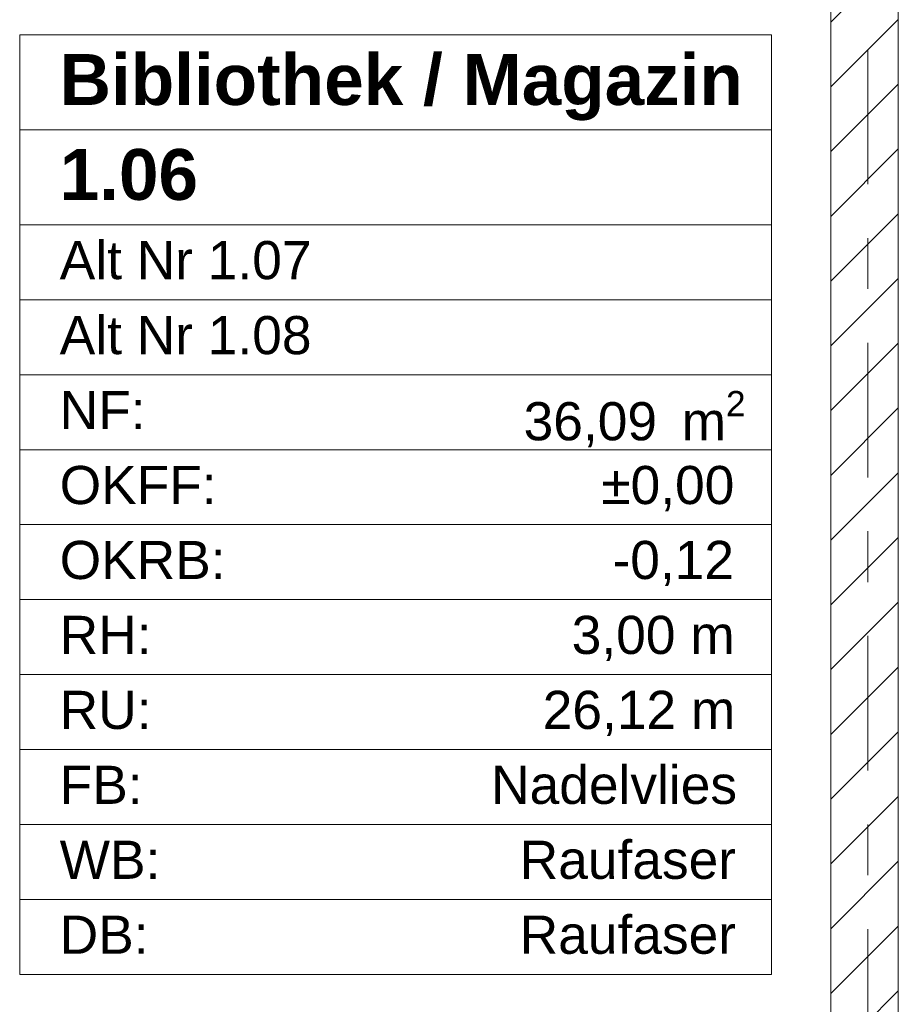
# Model space of a CAD drawing. Header units: metres. Extents: x -3.6 to 84.5, y -11 to 16.8.
# Tile 138 of 225: x 34.9 to 36.6, y 10.9 to 12.8. Entities that reach past the tile are written whole.
import ezdxf

# ---------------------------------------------------------------- set-up
doc = ezdxf.new("R2010")
doc.units = ezdxf.units.M
doc.header["$MEASUREMENT"] = 0
doc.linetypes.add('Strichlinie doppelt', pattern=[0.546806, 0.264583, -0.105833, 0.070556, -0.105833])
doc.linetypes.add('Wipeout_Contour', pattern=[1, 0, -1])
for name, color, linetype in [('401 - Zone.Raum_ Raumbegrenzung_ Whg.', 7, 'Continuous'), ('451 - Universal.Achsen Raster', 7, 'Continuous'), ('605 - Struktur.Wand Innen', 7, 'Continuous')]:
    doc.layers.add(name, color=color, linetype=linetype)
doc.styles.add('ERSTELLTER_STIL_1', font='txt')
doc.styles.add('ERSTELLTER_STIL_2', font='txt')

msp = doc.modelspace()

# ---------------------------------------------------------------- linework, layer by layer
at = {"layer": '401 - Zone.Raum_ Raumbegrenzung_ Whg.', "color": 7, "linetype": 'Continuous', "lineweight": 9}
for p, q in [((36.3408, 12.7583), (34.8634, 12.7583)), ((34.8634, 12.7583), (34.8634, 10.9118)), ((34.8634, 12.7583), (36.3408, 12.7583)), ((34.8634, 12.5716), (34.8634, 12.7583)), ((36.3408, 10.9118), (36.3408, 12.7583)), ((36.3408, 12.7583), (36.3408, 12.5716)), ((36.3408, 12.5716), (34.8634, 12.5716)), ((34.8634, 12.5716), (36.3408, 12.5716)), ((34.8634, 12.385), (34.8634, 12.5716)), ((36.3408, 12.5716), (36.3408, 12.385)), ((36.3408, 12.385), (34.8634, 12.385)), ((34.8634, 12.385), (36.3408, 12.385)), ((34.8634, 12.2377), (34.8634, 12.385)), ((36.3408, 12.385), (36.3408, 12.2377)), ((36.3408, 12.2377), (34.8634, 12.2377)), ((34.8634, 12.2377), (36.3408, 12.2377)), ((34.8634, 12.0904), (34.8634, 12.2377)), ((36.3408, 12.2377), (36.3408, 12.0904)), ((36.3408, 12.0904), (34.8634, 12.0904)), ((34.8634, 12.0904), (36.3408, 12.0904)), ((34.8634, 11.9431), (34.8634, 12.0904)), ((36.3408, 12.0904), (36.3408, 11.9431)), ((36.3408, 11.9431), (34.8634, 11.9431)), ((34.8634, 11.9431), (36.3408, 11.9431)), ((34.8634, 11.7958), (34.8634, 11.9431)), ((36.3408, 11.9431), (36.3408, 11.7958)), ((36.3408, 11.7958), (34.8634, 11.7958)), ((34.8634, 11.7958), (36.3408, 11.7958)), ((34.8634, 11.6484), (34.8634, 11.7958)), ((36.3408, 11.7958), (36.3408, 11.6484)), ((36.3408, 11.6484), (34.8634, 11.6484)), ((34.8634, 11.6484), (36.3408, 11.6484)), ((34.8634, 11.5011), (34.8634, 11.6484)), ((36.3408, 11.6484), (36.3408, 11.5011)), ((36.3408, 11.5011), (34.8634, 11.5011)), ((34.8634, 11.5011), (36.3408, 11.5011)), ((34.8634, 11.3538), (34.8634, 11.5011)), ((36.3408, 11.5011), (36.3408, 11.3538)), ((36.3408, 11.3538), (34.8634, 11.3538)), ((34.8634, 11.3538), (36.3408, 11.3538)), ((34.8634, 11.2065), (34.8634, 11.3538)), ((36.3408, 11.3538), (36.3408, 11.2065)), ((36.3408, 11.2065), (34.8634, 11.2065)), ((34.8634, 11.2065), (36.3408, 11.2065)), ((34.8634, 11.0591), (34.8634, 11.2065)), ((36.3408, 11.2065), (36.3408, 11.0591)), ((36.3408, 11.0591), (34.8634, 11.0591)), ((34.8634, 11.0591), (36.3408, 11.0591)), ((34.8634, 10.9118), (34.8634, 11.0591)), ((36.3408, 11.0591), (36.3408, 10.9118)), ((34.8634, 10.9118), (36.3408, 10.9118)), ((36.3408, 10.9118), (34.8634, 10.9118))]:
    msp.add_line(p, q, dxfattribs=at)

# ---------------------------------------------------------------- texts
at = {"layer": '401 - Zone.Raum_ Raumbegrenzung_ Whg.', "color": 7, "lineweight": 9, "attachment_point": 1}
for s, insert, char_height, style in [('\\A1;{\\pqj;\\pt0;\\fArial|b1|i0|c0|p38;}', (36.2622, 12.7435), 0.1, 'ERSTELLTER_STIL_1'), ('\\A1;{\\pqj;\\pt0;\\fArial|b1|i0|c0|p38;Bibliothek / Magazin}', (34.942, 12.7207), 0.1, 'ERSTELLTER_STIL_1'), ('\\A1;{\\pqj;\\pt0;\\fArial|b1|i0|c0|p38;}', (36.2622, 12.5569), 0.1, 'ERSTELLTER_STIL_1'), ('\\A1;{\\pql;\\pt0;\\fArial|b1|i0|c0|p38;1.06}', (34.942, 12.5341), 0.1, 'ERSTELLTER_STIL_1'), ('\\A1;{\\pqj;\\pt0;\\fArial|b0|i0|c0|p38;}', (36.2622, 12.3703), 0.075, 'ERSTELLTER_STIL_2'), ('\\A1;{\\pqj;\\pt0;\\fArial|b0|i0|c0|p38;Alt Nr 1.07}', (34.942, 12.3532), 0.075, 'ERSTELLTER_STIL_2'), ('\\A1;{\\pqj;\\pt0;\\fArial|b0|i0|c0|p38;Alt Nr 1.08}', (34.942, 12.2058), 0.075, 'ERSTELLTER_STIL_2'), ('\\A1;{\\pqj;\\pt0;\\fArial|b0|i0|c0|p38;}', (36.2622, 12.223), 0.075, 'ERSTELLTER_STIL_2'), ('\\A1;{\\pqj;\\pt0;\\fArial|b0|i0|c0|p38;NF: }', (34.942, 12.0585), 0.075, 'ERSTELLTER_STIL_2'), ('\\A1;{\\pql;\\pt0,0.05;\\fArial|b0|i0|c0|p38;36,09\\fArial|b0|i0|c0|p38;\\A1{\\H.66x;\\S^  ;}\\fArial|b0|i0|c0|p38; m\\fArial|b0|i0|c0|p38;\\A1{\\H.66x;\\S2^  ;}}', (35.8537, 12.0585), 0.075, 'ERSTELLTER_STIL_2'), ('\\A1;{\\pqj;\\pt0;\\fArial|b0|i0|c0|p38;OKFF: }', (34.942, 11.9112), 0.075, 'ERSTELLTER_STIL_2'), ('\\A1;{\\pqj;\\pt0;\\fArial|b0|i0|c0|p38;±0,00}', (36.0064, 11.9112), 0.075, 'ERSTELLTER_STIL_2'), ('\\A1;{\\pqj;\\pt0;\\fArial|b0|i0|c0|p38;OKRB: }', (34.942, 11.7639), 0.075, 'ERSTELLTER_STIL_2'), ('\\A1;{\\pqj;\\pt0;\\fArial|b0|i0|c0|p38;-0,12}', (36.0284, 11.7639), 0.075, 'ERSTELLTER_STIL_2'), ('\\A1;{\\pqj;\\pt0;\\fArial|b0|i0|c0|p38;RH: }', (34.942, 11.6166), 0.075, 'ERSTELLTER_STIL_2'), ('\\A1;{\\pqj;\\pt0;\\fArial|b0|i0|c0|p38;3,00 m}', (35.9482, 11.6166), 0.075, 'ERSTELLTER_STIL_2'), ('\\A1;{\\pqj;\\pt0;\\fArial|b0|i0|c0|p38;RU: }', (34.942, 11.4692), 0.075, 'ERSTELLTER_STIL_2'), ('\\A1;{\\pqj;\\pt0;\\fArial|b0|i0|c0|p38;26,12 m}', (35.8912, 11.4692), 0.075, 'ERSTELLTER_STIL_2'), ('\\A1;{\\pqj;\\pt0;\\fArial|b0|i0|c0|p38;FB: }', (34.942, 11.3219), 0.075, 'ERSTELLTER_STIL_2'), ('\\A1;{\\pqj;\\pt0;\\fArial|b0|i0|c0|p38;Nadelvlies}', (35.7898, 11.3219), 0.075, 'ERSTELLTER_STIL_2'), ('\\A1;{\\pqj;\\pt0;\\fArial|b0|i0|c0|p38;WB: }', (34.942, 11.1746), 0.075, 'ERSTELLTER_STIL_2'), ('\\A1;{\\pqj;\\pt0;\\fArial|b0|i0|c0|p38;Raufaser}', (35.846, 11.1746), 0.075, 'ERSTELLTER_STIL_2'), ('\\A1;{\\pqj;\\pt0;\\fArial|b0|i0|c0|p38;Raufaser}', (35.846, 11.0273), 0.075, 'ERSTELLTER_STIL_2'), ('\\A1;{\\pqj;\\pt0;\\fArial|b0|i0|c0|p38;DB: }', (34.942, 11.0273), 0.075, 'ERSTELLTER_STIL_2')]:
    msp.add_mtext(s, dxfattribs=dict(at, insert=insert, char_height=char_height, style=style))

# ---------------------------------------------------------------- wipeouts: each hides what was drawn before it
at = {"color": 254, "linetype": 'Wipeout_Contour', "lineweight": 0, "ltscale": 152.398964}
msp.add_wipeout([(36.4575, 13), (36.4575, 8.24), (36.59, 8.24), (36.59, 13)], dxfattribs=at).dxf.layer = '605 - Struktur.Wand Innen'

# ---------------------------------------------------------------- next in the draw order: hatches: boundary and pattern name
at = {"layer": '605 - Struktur.Wand Innen', "linetype": 'Continuous', "lineweight": 0, "true_color": 0x000000}
h = msp.add_hatch(dxfattribs=at)
h.set_pattern_fill('MW_Ziegel_0001', color=18, style=0, pattern_type=2)
h.set_pattern_definition([(45, (0, 0), (-0.0636396, 0.0636396), [])])
h.paths.add_polyline_path([(36.4575, 13), (36.4575, 8.24), (36.59, 8.24), (36.59, 13)])

# ---------------------------------------------------------------- next in the draw order: linework, layer by layer
at = {"layer": '451 - Universal.Achsen Raster', "color": 160, "linetype": 'Strichlinie doppelt', "lineweight": 9, "true_color": 0x3232ff}
msp.add_line((36.53, -10.585), (36.53, 16.355), dxfattribs=at)
at = {"layer": '605 - Struktur.Wand Innen', "color": 7, "linetype": 'Continuous', "lineweight": 18, "flags": 128}
for points in [[(36.4575, 13), (36.4575, 8.24)], [(36.59, 8.24), (36.59, 13)]]:
    msp.add_lwpolyline(points, dxfattribs=at)

doc.saveas('drawing.dxf')
